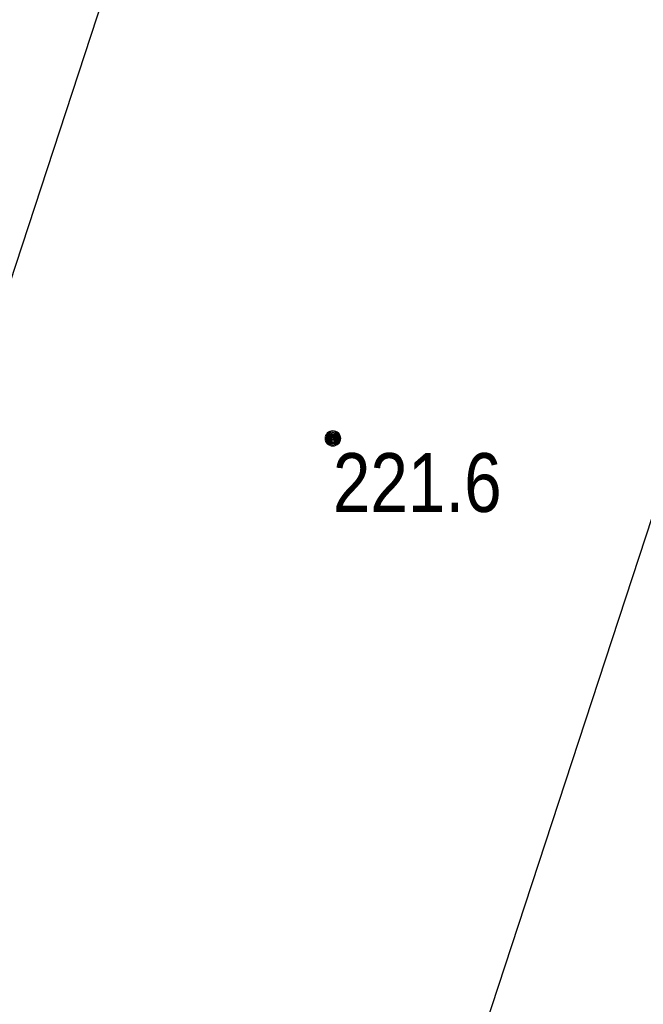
# Model space of a CAD drawing. Header units: metres. Extents: x 6599773 to 13199707, y 5688499 to 11377233.
# Tile 33 of 256: x 6599849 to 6599857, y 5688618 to 5688631. Entities that reach past the tile are written whole.
import ezdxf
from ezdxf.enums import TextEntityAlignment as Align

# ---------------------------------------------------------------- set-up
doc = ezdxf.new("R2010")
doc.units = ezdxf.units.M
doc.header["$MEASUREMENT"] = 0
doc.linetypes.add('1', pattern=[0])
doc.layers.get('0').update_dxf_attribs({"linetype": 'CONTINUOUS', "lineweight": 5})
for name, color, linetype, lineweight in [('_Dzialki', 140, '1', 30), ('_kolor chodnik', 50, '1', 0), ('_kolor zjazdy kostka', 7, '1', 0), ('_kolor ścieżka', 10, '1', 0), ('AS_protokoly_graniczne', 140, 'CONTINUOUS', 30), ('OTR_T_1', 7, 'CONTINUOUS', 5)]:
    doc.layers.add(name, color=color, linetype=linetype, lineweight=lineweight)
doc.layers.add('_kolor jezdnia', color=7, linetype='1', lineweight=0, true_color=0x00dbdb)
doc.styles.add('STYL_ARIAL', font='ARIALN.TTF', dxfattribs={"width": 0.75, "oblique": 0.1})
pattern_1 = [(45, (0, 0), (-0.1767766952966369, 0.1767766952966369), []), (135, (0, 0), (-0.1767766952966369, -0.1767766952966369), [])]

# ---------------------------------------------------------------- blocks, each defined once
blk = doc.blocks.new('801')
at = {"color": 0}
for radius in [0.1, 0.09, 0.08, 0.07, 0.06, 0.05, 0.04, 0.03, 0.02, 0.01]:
    blk.add_circle((0, 0), radius, dxfattribs=at)

msp = doc.modelspace()

# ---------------------------------------------------------------- hatches: boundary and pattern name
at = {"layer": '_kolor chodnik'}
h = msp.add_hatch(dxfattribs=at)
h.set_pattern_fill('ANSI37', color=256, scale=2)
h.set_pattern_definition(pattern_1)
h.paths.add_polyline_path([(6599849.938171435, 5688542.085872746), (6599852.232147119, 5688548.938742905), (6599853.573135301, 5688548.489851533), (6599853.827082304, 5688549.248475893), (6599851.793849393, 5688549.929093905), (6599849.895278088, 5688548.982823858), (6599847.823506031, 5688542.793750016)])
edge = h.paths.add_edge_path()
edge.add_line((6600018.106075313, 5689087.454911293), (6600022.42781917, 5689091.229234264))
edge.add_line((6600022.42781917, 5689091.229234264), (6600020.233254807, 5689093.742094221))
edge.add_line((6600020.233254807, 5689093.742094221), (6600017.159471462, 5689091.057656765))
edge.add_arc((6600023.275194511, 5689085.3851404), 8.341433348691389, 137.1531559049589, 148.8016577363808)
edge.add_line((6600016.140105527, 5689089.706021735), (6600018.106075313, 5689087.454911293))
h.paths.add_polyline_path([(6600038.501784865, 5689187.592294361), (6600037.906968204, 5689187.700586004), (6600037.63829624, 5689186.224843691), (6600038.240083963, 5689186.115282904)])
h.paths.add_polyline_path([(6600069.098302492, 5689360.276020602), (6600068.321239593, 5689360.413462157), (6600068.064048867, 5689358.936495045), (6600068.836639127, 5689358.799546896)])
h.paths.add_polyline_path([(6600082.393785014, 5689362.950258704), (6600082.941124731, 5689366.103121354), (6600081.481377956, 5689366.361351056), (6600080.923159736, 5689363.210828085)])
h.paths.add_polyline_path([(6600074.022236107, 5689388.065861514), (6600072.983907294, 5689388.249860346), (6600072.723374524, 5689386.77253894), (6600073.760538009, 5689386.588865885)])
h.paths.add_polyline_path([(6600105.613104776, 5689486.405659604), (6600106.749499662, 5689489.711933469), (6600105.298891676, 5689490.233346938), (6600104.143487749, 5689486.917306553)], flags=17)
h.paths.add_polyline_path([(6600132.519778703, 5689678.737346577), (6600131.761827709, 5689678.896110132), (6600131.444670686, 5689677.429261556), (6600132.212256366, 5689677.269208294)])
h.paths.add_polyline_path([(6600156.649397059, 5689798.7449027), (6600156.48800471, 5689797.958860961), (6600157.450195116, 5689797.757316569), (6600157.615023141, 5689798.542205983)])
h.paths.add_polyline_path([(6600189.055358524, 5689948.643107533), (6600187.902868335, 5689948.884512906), (6600187.600024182, 5689947.417400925), (6600188.748131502, 5689947.176379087)])
edge = h.paths.add_edge_path()
edge.add_line((6600204.459383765, 5690032.969035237), (6600204.153258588, 5690031.227801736))
edge.add_arc((6600202.328347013, 5690027.299936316), 4.331100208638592, 41.85300125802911, 65.08011549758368, ccw=False)
edge.add_arc((6600032.90393149, 5690051.979071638), 174.020003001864, 352.8070218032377, 353.495463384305)
edge.add_arc((6600202.372679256, 5690027.343587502), 5.999999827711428, 55.12102442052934, 69.64815978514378)
edge = h.paths.add_edge_path()
edge.add_line((6600205.046027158, 5690040.265402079), (6600204.972740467, 5690038.483452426))
edge.add_arc((6600203.986269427, 5690044.401803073), 5.999999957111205, 279.4630688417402, 294.9140560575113)
edge.add_line((6600206.513819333, 5690038.960158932), (6600206.607027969, 5690041.030672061))
edge.add_arc((6600203.986269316, 5690044.401803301), 4.270000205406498, 284.3702444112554, 307.86193139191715, ccw=False)
edge = h.paths.add_edge_path()
edge.add_arc((6600203.547470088, 5690044.558759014), 6.446878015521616, 324.4350091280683, 356.2013368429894, ccw=False)
edge.add_arc((6600203.986269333, 5690044.401803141), 6.00000007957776, 323.2169970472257, 357.4193489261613)
h.paths.add_polyline_path([(6600208.910055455, 5690121.713696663), (6600208.146285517, 5690121.748120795), (6600207.125602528, 5690121.794124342), (6600209.971605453, 5690121.665851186)])
edge = h.paths.add_edge_path()
edge.add_line((6600238.769818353, 5690481.648294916), (6600240.338176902, 5690490.873746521))
edge.add_line((6600240.338176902, 5690490.873746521), (6600241.251295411, 5690510.829461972))
edge.add_line((6600241.251295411, 5690510.829461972), (6600239.524022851, 5690510.928942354))
edge.add_line((6600239.524022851, 5690510.928942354), (6600238.633343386, 5690491.167757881))
edge.add_line((6600238.633343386, 5690491.167757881), (6600234.579716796, 5690467.661262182))
edge.add_line((6600234.579716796, 5690467.661262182), (6600234.449796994, 5690464.966873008))
edge.add_arc((6600242.443669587, 5690464.607462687), 8.00194818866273, 177.4256738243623, 268.2543056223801)
edge.add_line((6600242.199903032, 5690456.609228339), (6600242.216657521, 5690457.359274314))
edge.add_line((6600242.216657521, 5690457.359274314), (6600242.305257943, 5690458.836738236))
edge.add_arc((6600242.444504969, 5690464.607952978), 5.772894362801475, 177.0298084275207, 268.6178439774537, ccw=False)
edge.add_line((6600236.679365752, 5690464.907083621), (6600236.951876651, 5690470.95443634))
edge.add_line((6600236.951876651, 5690470.95443634), (6600238.150786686, 5690478.210832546))
edge.add_line((6600238.150786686, 5690478.210832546), (6600238.769818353, 5690481.648294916))
h.paths.add_polyline_path([(6600238.769818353, 5690481.648294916), (6600238.150786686, 5690478.210832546), (6600239.670056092, 5690477.930590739), (6600240.266710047, 5690481.376366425)], flags=17)
edge = h.paths.add_edge_path()
edge.add_line((6600223.366500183, 5690460.339976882), (6600223.276803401, 5690457.948865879))
edge.add_arc((6600221.105749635, 5690465.64864014), 7.999999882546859, 285.7465040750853, 299.8464885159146)
edge.add_line((6600225.08717264, 5690458.709744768), (6600225.240084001, 5690461.623695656))
edge.add_arc((6600221.105749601, 5690465.648640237), 5.769999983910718, 293.06724420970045, 315.7681070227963, ccw=False)
edge = h.paths.add_edge_path()
edge.add_arc((6600220.025145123, 5690444.676291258), 5.77000016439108, 37.996647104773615, 59.94382588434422, ccw=False)
edge.add_line((6600224.572175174, 5690448.22839199), (6600224.817793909, 5690451.081798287))
edge.add_arc((6600220.025145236, 5690444.676291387), 7.999999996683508, 53.19588653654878, 68.15166733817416)
edge.add_line((6600223.00235276, 5690452.101669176), (6600222.91504296, 5690449.670427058))
edge = h.paths.add_edge_path()
edge.add_arc((6600221.105749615, 5690465.648640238), 7.999999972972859, 328.0222308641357, 357.0132597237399)
edge.add_line((6600229.094882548, 5690465.23180147), (6600229.218816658, 5690467.593604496))
edge.add_line((6600229.218816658, 5690467.593604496), (6600228.218919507, 5690467.645774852))
edge.add_line((6600228.218919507, 5690467.645774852), (6600227.891778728, 5690461.411918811))
h.paths.add_polyline_path([(6600200.980142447, 5690012.236744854), (6600202.31727834, 5690011.956662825), (6600202.522293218, 5690012.935421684), (6600201.182321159, 5690013.216097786)])
h.paths.add_polyline_path([(6600196.457878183, 5689983.98337835), (6600195.202332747, 5689984.246370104), (6600194.899091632, 5689982.777335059), (6600196.150355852, 5689982.515240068)])
edge = h.paths.add_edge_path()
edge.add_line((6600112.305909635, 5689517.99101877), (6600112.691041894, 5689519.807934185))
edge.add_line((6600112.691041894, 5689519.807934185), (6600113.245521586, 5689522.423769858))
edge.add_line((6600113.245521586, 5689522.423769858), (6600111.553124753, 5689522.782507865))
edge.add_line((6600111.553124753, 5689522.782507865), (6600107.405864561, 5689503.217226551))
edge.add_line((6600107.405864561, 5689503.217226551), (6600099.494506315, 5689480.361667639))
edge.add_line((6600099.494506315, 5689480.361667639), (6600099.182814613, 5689478.891218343))
edge.add_arc((6600107.008997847, 5689477.232359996), 8.000059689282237, 168.0325629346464, 257.7529108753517)
edge.add_line((6600105.311960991, 5689469.414366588), (6600105.784990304, 5689471.593619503))
edge.add_arc((6600107.008927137, 5689477.232314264), 5.769999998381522, 168.0321375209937, 257.7533362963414, ccw=False)
edge.add_line((6600101.364343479, 5689478.42879883), (6600101.647245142, 5689479.76342708))
edge.add_line((6600101.647245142, 5689479.76342708), (6600104.143487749, 5689486.917306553))
edge.add_line((6600104.143487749, 5689486.917306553), (6600105.298891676, 5689490.233346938))
edge.add_line((6600105.298891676, 5689490.233346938), (6600108.240043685, 5689498.809726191))
edge.add_line((6600108.240043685, 5689498.809726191), (6600112.305909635, 5689517.99101877))
h.paths.add_polyline_path([(6600136.009573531, 5689645.499114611), (6600138.333647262, 5689645.012304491), (6600138.661671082, 5689646.578318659), (6600134.869459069, 5689647.372651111)])
at = {"layer": '_kolor jezdnia'}
h = msp.add_hatch(dxfattribs=at)
h.set_pattern_fill('ANSI37', color=256, scale=2.2)
h.set_pattern_definition([(311.9999999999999, (0, 0), (0.2043648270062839, 0.1840109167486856), []), (41.99999999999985, (0, 0), (-0.1840109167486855, 0.2043648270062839), [])])
edge = h.paths.add_edge_path()
edge.add_line((6599833.066047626, 5688539.933393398), (6599850.649511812, 5688527.983462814))
edge.add_arc((6599857.337592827, 5688536.653968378), 10.95025544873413, 169.5012687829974, 232.3548431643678, ccw=False)
edge.add_arc((6599858.085851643, 5688536.618142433), 11.69295282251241, 162.2507788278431, 169.9967502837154, ccw=False)
edge.add_line((6599846.949484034, 5688540.182754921), (6599847.823506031, 5688542.793750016))
edge.add_line((6599847.823506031, 5688542.793750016), (6599849.895278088, 5688548.982823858))
edge.add_line((6599849.895278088, 5688548.982823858), (6599852.434748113, 5688556.56906746))
edge.add_line((6599852.434748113, 5688556.56906746), (6599928.48625871, 5688783.760284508))
edge.add_line((6599928.48625871, 5688783.760284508), (6599931.025728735, 5688791.34652811))
edge.add_line((6599931.025728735, 5688791.34652811), (6599996.657773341, 5688987.411326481))
edge.add_line((6599996.657773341, 5688987.411326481), (6599999.197243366, 5688994.997570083))
edge.add_line((6599999.197243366, 5688994.997570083), (6600021.930100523, 5689062.908193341))
edge.add_line((6600021.930100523, 5689062.908193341), (6600017.620224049, 5689067.371531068))
edge.add_line((6600017.620224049, 5689067.371531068), (6600016.714558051, 5689064.654078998))
edge.add_line((6600016.714558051, 5689064.654078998), (6600012.423620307, 5689051.835617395))
edge.add_line((6600012.423620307, 5689051.835617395), (6600009.884150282, 5689044.249373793))
edge.add_line((6600009.884150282, 5689044.249373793), (6599977.53516164, 5688947.612159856))
edge.add_line((6599977.53516164, 5688947.612159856), (6599974.995691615, 5688940.025916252))
edge.add_line((6599974.995691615, 5688940.025916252), (6599942.096912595, 5688841.746295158))
edge.add_line((6599942.096912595, 5688841.746295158), (6599939.557442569, 5688834.160051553))
edge.add_line((6599939.557442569, 5688834.160051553), (6599882.679288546, 5688664.246042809))
edge.add_line((6599882.679288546, 5688664.246042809), (6599880.139818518, 5688656.659799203))
edge.add_line((6599880.139818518, 5688656.659799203), (6599852.464543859, 5688573.984527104))
edge.add_line((6599852.464543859, 5688573.984527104), (6599842.470137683, 5688544.127903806))
edge.add_arc((6599835.706422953, 5688546.652910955), 7.219660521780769, 248.54809133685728, 339.52856074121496, ccw=False)
h.paths.add_polyline_path([(6600044.653202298, 5689172.271628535), (6600046.276244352, 5689181.431901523), (6600047.759199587, 5689189.801539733), (6600051.0603021, 5689208.432603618), (6600052.368792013, 5689215.817578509), (6600054.808584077, 5689229.587499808), (6600056.11707399, 5689236.972474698), (6600057.346666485, 5689243.912161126), (6600058.655146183, 5689251.297078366), (6600058.831439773, 5689252.292060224), (6600060.098987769, 5689259.445963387), (6600060.139929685, 5689259.677035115), (6600061.407468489, 5689266.830886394), (6600072.329030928, 5689328.470998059), (6600073.637511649, 5689335.855921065), (6600077.337304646, 5689356.73715072), (6600078.820259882, 5689365.106788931), (6600081.142794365, 5689378.214921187), (6600082.53851694, 5689386.092227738), (6600095.187867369, 5689457.483787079), (6600091.082877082, 5689465.8405575), (6600089.043088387, 5689454.328211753), (6600087.870641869, 5689447.711051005), (6600087.560133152, 5689445.958573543), (6600086.562151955, 5689440.326076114), (6600082.433200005, 5689417.022719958), (6600080.95024477, 5689408.65308175), (6600077.202698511, 5689387.502337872), (6600075.719743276, 5689379.132699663), (6600073.469199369, 5689366.430874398), (6600071.986244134, 5689358.061236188), (6600069.986864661, 5689346.776955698), (6600068.591142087, 5689338.899649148), (6600065.559290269, 5689321.78820693), (6600064.163567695, 5689313.91090038), (6600059.719426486, 5689288.828650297), (6600058.323703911, 5689280.951343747), (6600057.563846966, 5689276.662793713), (6600056.168124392, 5689268.785487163), (6600054.804920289, 5689261.091711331), (6600053.409197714, 5689253.214404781), (6600053.264817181, 5689252.399536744), (6600051.869094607, 5689244.522230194), (6600051.183555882, 5689240.653124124), (6600049.787833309, 5689232.775817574), (6600046.593849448, 5689214.749319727), (6600045.198126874, 5689206.872013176), (6600044.41754409, 5689202.466488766), (6600042.934588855, 5689194.096850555), (6600036.429952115, 5689157.38538759), (6600034.94699688, 5689149.01574938), (6600030.579776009, 5689124.367629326), (6600027.529365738, 5689107.151445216), (6600024.895072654, 5689094.014582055), (6600030.583685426, 5689094.264316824), (6600032.945013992, 5689106.191885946), (6600043.170247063, 5689163.901990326)])
edge = h.paths.add_edge_path()
edge.add_line((6600111.106812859, 5689535.144351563), (6600111.256844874, 5689535.85214863))
edge.add_line((6600111.256844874, 5689535.85214863), (6600112.915748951, 5689543.678261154))
edge.add_line((6600112.915748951, 5689543.678261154), (6600117.304772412, 5689564.384094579))
edge.add_line((6600117.304772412, 5689564.384094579), (6600119.067357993, 5689572.699339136))
edge.add_line((6600119.067357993, 5689572.699339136), (6600120.087667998, 5689577.512794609))
edge.add_line((6600120.087667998, 5689577.512794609), (6600121.64289057, 5689584.849775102))
edge.add_line((6600121.64289057, 5689584.849775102), (6600128.436769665, 5689616.900852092))
edge.add_line((6600128.436769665, 5689616.900852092), (6600129.991992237, 5689624.237832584))
edge.add_line((6600129.991992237, 5689624.237832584), (6600132.660554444, 5689636.827148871))
edge.add_line((6600132.660554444, 5689636.827148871), (6600133.208838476, 5689639.444704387))
edge.add_line((6600133.208838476, 5689639.444704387), (6600134.848957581, 5689647.274775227))
edge.add_line((6600134.848957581, 5689647.274775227), (6600138.97649476, 5689666.979995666))
edge.add_line((6600138.97649476, 5689666.979995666), (6600140.51410642, 5689674.320687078))
edge.add_line((6600140.51410642, 5689674.320687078), (6600145.209128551, 5689696.735129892))
edge.add_line((6600145.209128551, 5689696.735129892), (6600146.746740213, 5689704.075821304))
edge.add_line((6600146.746740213, 5689704.075821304), (6600151.462308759, 5689726.588354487))
edge.add_line((6600151.462308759, 5689726.588354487), (6600152.999920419, 5689733.929045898))
edge.add_line((6600152.999920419, 5689733.929045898), (6600155.244070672, 5689744.642813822))
edge.add_line((6600155.244070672, 5689744.642813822), (6600156.781682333, 5689751.983505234))
edge.add_line((6600156.781682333, 5689751.983505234), (6600161.635515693, 5689775.156126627))
edge.add_line((6600161.635515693, 5689775.156126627), (6600163.378142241, 5689783.475576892))
edge.add_line((6600163.378142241, 5689783.475576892), (6600163.850769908, 5689785.731942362))
edge.add_line((6600163.850769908, 5689785.731942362), (6600167.028500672, 5689800.90270461))
edge.add_line((6600167.028500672, 5689800.90270461), (6600179.490888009, 5689860.399222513))
edge.add_line((6600179.490888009, 5689860.399222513), (6600181.233514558, 5689868.718672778))
edge.add_line((6600181.233514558, 5689868.718672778), (6600181.84713393, 5689871.648144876))
edge.add_line((6600181.84713393, 5689871.648144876), (6600183.38474559, 5689878.988836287))
edge.add_line((6600183.38474559, 5689878.988836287), (6600184.935818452, 5689886.393792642))
edge.add_line((6600184.935818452, 5689886.393792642), (6600186.575937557, 5689894.223863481))
edge.add_line((6600186.575937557, 5689894.223863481), (6600194.051338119, 5689929.912074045))
edge.add_line((6600194.051338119, 5689929.912074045), (6600195.691457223, 5689937.742144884))
edge.add_line((6600195.691457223, 5689937.742144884), (6600202.915799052, 5689972.231779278))
edge.add_line((6600202.915799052, 5689972.231779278), (6600204.555918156, 5689980.061850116))
edge.add_line((6600204.555918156, 5689980.061850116), (6600206.062781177, 5689987.255744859))
edge.add_line((6600206.062781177, 5689987.255744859), (6600207.702900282, 5689995.085815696))
edge.add_line((6600207.702900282, 5689995.085815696), (6600210.232559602, 5690007.162628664))
edge.add_line((6600210.232559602, 5690007.162628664), (6600211.694938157, 5690014.144150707))
edge.add_arc((6600028.177652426, 5690052.584442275), 187.5000004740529, 348.1696294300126, 357.4195276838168)
edge.add_line((6600215.487522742, 5690044.142720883), (6600208.310270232, 5690026.480446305))
edge.add_arc((6600032.903933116, 5690051.97907145), 177.2500013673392, 348.1696294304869, 351.7289130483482, ccw=False)
edge.add_line((6600206.38894146, 5690015.640182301), (6600205.966941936, 5690013.625519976))
edge.add_line((6600205.966941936, 5690013.625519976), (6600204.326822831, 5690005.795449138))
edge.add_line((6600204.326822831, 5690005.795449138), (6600197.076961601, 5689971.183982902))
edge.add_line((6600197.076961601, 5689971.183982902), (6600195.334335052, 5689962.864532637))
edge.add_line((6600195.334335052, 5689962.864532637), (6600193.44722506, 5689953.855305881))
edge.add_line((6600193.44722506, 5689953.855305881), (6600191.909227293, 5689946.512771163))
edge.add_line((6600191.909227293, 5689946.512771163), (6600185.49684423, 5689915.899498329))
edge.add_line((6600185.49684423, 5689915.899498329), (6600183.856521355, 5689908.068454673))
edge.add_line((6600183.856521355, 5689908.068454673), (6600182.066605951, 5689899.523243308))
edge.add_line((6600182.066605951, 5689899.523243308), (6600180.32407057, 5689891.204228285))
edge.add_line((6600180.32407057, 5689891.204228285), (6600174.320344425, 5689862.541919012))
edge.add_line((6600174.320344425, 5689862.541919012), (6600172.577809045, 5689854.222903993))
edge.add_line((6600172.577809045, 5689854.222903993), (6600163.663810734, 5689811.666703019))
edge.add_line((6600163.663810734, 5689811.666703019), (6600162.023782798, 5689803.837067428))
edge.add_line((6600162.023782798, 5689803.837067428), (6600160.924220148, 5689798.587659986))
edge.add_line((6600160.924220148, 5689798.587659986), (6600159.279208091, 5689790.734229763))
edge.add_line((6600159.279208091, 5689790.734229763), (6600157.107250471, 5689780.365115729))
edge.add_line((6600157.107250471, 5689780.365115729), (6600155.462238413, 5689772.511685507))
edge.add_line((6600155.462238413, 5689772.511685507), (6600153.380318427, 5689762.572418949))
edge.add_line((6600153.380318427, 5689762.572418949), (6600151.735124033, 5689754.718118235))
edge.add_line((6600151.735124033, 5689754.718118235), (6600148.586504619, 5689739.686336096))
edge.add_line((6600148.586504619, 5689739.686336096), (6600146.885007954, 5689731.563243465))
edge.add_line((6600146.885007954, 5689731.563243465), (6600141.75088822, 5689707.052510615))
edge.add_line((6600141.75088822, 5689707.052510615), (6600140.110896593, 5689699.223048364))
edge.add_line((6600140.110896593, 5689699.223048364), (6600133.483561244, 5689667.583574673))
edge.add_line((6600133.483561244, 5689667.583574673), (6600131.860394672, 5689659.834436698))
edge.add_line((6600131.860394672, 5689659.834436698), (6600131.740984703, 5689659.26436315))
edge.add_line((6600131.740984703, 5689659.26436315), (6600130.117814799, 5689651.515209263))
edge.add_line((6600130.117814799, 5689651.515209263), (6600127.278733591, 5689637.961189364))
edge.add_line((6600127.278733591, 5689637.961189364), (6600126.924568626, 5689636.290366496))
edge.add_line((6600126.924568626, 5689636.290366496), (6600125.166244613, 5689627.995226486))
edge.add_line((6600125.166244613, 5689627.995226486), (6600118.009503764, 5689594.232298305))
edge.add_line((6600118.009503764, 5689594.232298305), (6600116.251179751, 5689585.937158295))
edge.add_line((6600116.251179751, 5689585.937158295), (6600113.665314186, 5689573.737975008))
edge.add_line((6600113.665314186, 5689573.737975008), (6600111.898534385, 5689565.402943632))
edge.add_line((6600111.898534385, 5689565.402943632), (6600104.889982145, 5689532.33911599))
edge.add_line((6600104.889982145, 5689532.33911599), (6600103.226635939, 5689524.492047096))
edge.add_line((6600103.226635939, 5689524.492047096), (6600096.623876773, 5689493.342605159))
edge.add_line((6600096.623876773, 5689493.342605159), (6600094.968986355, 5689485.53542763))
edge.add_line((6600094.968986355, 5689485.53542763), (6600094.300101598, 5689482.379870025))
edge.add_line((6600094.300101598, 5689482.379870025), (6600099.182814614, 5689478.891218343))
edge.add_line((6600099.182814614, 5689478.891218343), (6600099.494506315, 5689480.361667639))
edge.add_line((6600099.494506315, 5689480.361667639), (6600111.106812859, 5689535.144351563))
edge = h.paths.add_edge_path()
edge.add_arc((6600239.213891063, 5690851.4003676), 10.0000000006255, -2.8342403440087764, 76.13703556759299, ccw=False)
edge.add_line((6600249.201658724, 5690850.905901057), (6600249.082723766, 5690848.503524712))
edge.add_line((6600249.082723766, 5690848.503524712), (6600247.016487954, 5690806.767468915))
edge.add_line((6600247.016487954, 5690806.767468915), (6600246.092398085, 5690789.152178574))
edge.add_line((6600246.092398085, 5690789.152178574), (6600233.768116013, 5690572.015170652))
edge.add_line((6600233.768116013, 5690572.015170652), (6600228.959056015, 5690465.29620206))
edge.add_line((6600228.959056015, 5690465.29620206), (6600234.588724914, 5690465.017134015))
edge.add_line((6600234.588724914, 5690465.017134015), (6600239.26254019, 5690571.767576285))
edge.add_line((6600239.26254019, 5690571.767576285), (6600252.505038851, 5690806.400146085))
edge.add_line((6600252.505038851, 5690806.400146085), (6600254.569211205, 5690848.094521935))
edge.add_arc((6600262.559425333, 5690847.6989487), 7.999999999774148, 76.13703557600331, 177.1657596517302, ccw=False)
edge.add_line((6600264.476229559, 5690855.465921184), (6600241.609896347, 5690861.109083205))
edge = h.paths.add_edge_path()
edge.add_line((6600250.031475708, 5690451.625307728), (6600250.231741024, 5690455.772579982))
edge.add_line((6600250.231741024, 5690455.772579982), (6600246.257763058, 5690456.417303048))
edge.add_line((6600246.257763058, 5690456.417303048), (6600242.171761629, 5690456.61060902))
edge.add_arc((6600242.563100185, 5690464.586983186), 7.985968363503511, 176.9123644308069, 267.1911945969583, ccw=False)
edge.add_line((6600234.588724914, 5690465.017134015), (6600228.959056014, 5690465.29620206))
edge.add_arc((6600220.965133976, 5690465.657286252), 8.002072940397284, 267.8289300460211, 357.413716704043, ccw=False)
edge.add_line((6600220.661989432, 5690457.660957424), (6600212.406915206, 5690458.119572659))
edge.add_line((6600212.406915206, 5690458.119572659), (6600208.431872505, 5690457.817501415))
edge.add_line((6600208.431872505, 5690457.817501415), (6600208.233912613, 5690454.548331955))
edge.add_line((6600208.233912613, 5690454.548331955), (6600212.129565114, 5690453.127270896))
edge.add_line((6600212.129565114, 5690453.127270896), (6600218.640548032, 5690452.76554962))
edge.add_line((6600218.640548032, 5690452.76554962), (6600216.486747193, 5690452.885205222))
edge.add_line((6600216.486747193, 5690452.885205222), (6600220.46890539, 5690452.663974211))
edge.add_arc((6600220.025145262, 5690444.676291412), 7.999999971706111, -0.3386579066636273, 86.8201700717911, ccw=False)
edge.add_line((6600228.025005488, 5690444.629006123), (6600227.803602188, 5690439.649256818))
edge.add_line((6600227.803602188, 5690439.649256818), (6600226.885525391, 5690435.936828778))
edge.add_line((6600226.885525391, 5690435.936828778), (6600225.534849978, 5690405.967249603))
edge.add_line((6600225.534849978, 5690405.967249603), (6600226.115199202, 5690402.187514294))
edge.add_line((6600226.115199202, 5690402.187514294), (6600213.445139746, 5690121.008786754))
edge.add_line((6600213.445139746, 5690121.008786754), (6600213.352800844, 5690118.960058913))
edge.add_line((6600213.352800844, 5690118.960058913), (6600209.980184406, 5690044.131649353))
edge.add_arc((6600203.986269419, 5690044.401803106), 5.999999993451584, 257.4162346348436, 357.41934921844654, ccw=False)
edge.add_line((6600202.679069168, 5690038.545931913), (6600201.589735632, 5690033.666039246))
edge.add_line((6600201.589735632, 5690033.666039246), (6600203.67987942, 5690033.199458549))
edge.add_arc((6600202.372679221, 5690027.343587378), 5.999999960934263, -8.27108729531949, 77.41623506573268, ccw=False)
edge.add_line((6600208.310270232, 5690026.480446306), (6600215.487522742, 5690044.142720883))
edge.add_line((6600215.487522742, 5690044.142720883), (6600216.199687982, 5690059.944661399))
edge.add_line((6600216.199687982, 5690059.944661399), (6600216.537356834, 5690067.437056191))
edge.add_line((6600216.537356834, 5690067.437056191), (6600223.893528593, 5690230.66011469))
edge.add_line((6600223.893528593, 5690230.66011469), (6600224.231197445, 5690238.152509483))
edge.add_line((6600224.231197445, 5690238.152509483), (6600233.507835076, 5690443.987992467))
edge.add_arc((6600241.499722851, 5690443.627812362), 7.999999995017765, 87.29208981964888, 177.4195277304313, ccw=False)
edge.add_line((6600241.877677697, 5690451.618879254), (6600246.021541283, 5690451.422886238))
edge.add_line((6600246.021541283, 5690451.422886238), (6600246.427694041, 5690451.443388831))
edge.add_line((6600246.427694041, 5690451.443388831), (6600246.793970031, 5690451.461878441))
edge.add_line((6600246.793970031, 5690451.461878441), (6600250.031475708, 5690451.625307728))
edge = h.paths.add_edge_path()
edge.add_line((6600007.33756506, 5689086.20374581), (6600006.980466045, 5689080.740822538))
edge.add_line((6600006.980466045, 5689080.740822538), (6600007.229745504, 5689080.720859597))
edge.add_line((6600007.229745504, 5689080.720859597), (6600008.093335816, 5689080.601653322))
edge.add_line((6600008.093335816, 5689080.601653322), (6600008.702681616, 5689080.53831051))
edge.add_arc((6600008.140193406, 5689070.554142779), 9.999999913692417, -18.557800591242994, 86.77547804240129, ccw=False)
edge.add_line((6600017.620224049, 5689067.371531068), (6600021.930100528, 5689062.908193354))
edge.add_arc((6599734.83819726, 5689159.011261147), 302.7499967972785, 341.4922000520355, 343.8640860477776)
edge.add_arc((6600034.895369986, 5689072.315877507), 9.581213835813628, 98.63328270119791, 164.5273290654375, ccw=False)
edge.add_line((6600033.457137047, 5689081.788529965), (6600033.832640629, 5689081.798737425))
edge.add_line((6600033.832640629, 5689081.798737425), (6600034.422462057, 5689082.05700874))
edge.add_line((6600034.422462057, 5689082.05700874), (6600036.833623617, 5689082.139040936))
edge.add_line((6600036.833623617, 5689082.139040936), (6600036.730225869, 5689087.148851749))
edge.add_line((6600036.730225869, 5689087.148851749), (6600036.579860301, 5689087.134303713))
edge.add_arc((6600036.479565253, 5689093.136286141), 6.002820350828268, 169.1687651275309, 270.9573417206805, ccw=False)
edge.add_line((6600030.583685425, 5689094.264316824), (6600024.895072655, 5689094.014582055))
edge.add_arc((6600015.200558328, 5689096.162123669), 9.929528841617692, 271.0943432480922, 347.5094668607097, ccw=False)
edge.add_arc((6600014.909438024, 5689089.646776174), 3.446070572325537, 264.4236009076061, 278.0194998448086, ccw=False)
edge.add_line((6600014.574573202, 5689086.217014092), (6600014.299554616, 5689086.232508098))
edge.add_line((6600014.299554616, 5689086.232508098), (6600010.474232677, 5689086.448019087))
edge.add_line((6600010.474232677, 5689086.448019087), (6600007.33756506, 5689086.20374581))
edge = h.paths.add_edge_path()
edge.add_line((6600105.490725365, 5689463.953528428), (6600106.927559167, 5689464.047234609))
edge.add_line((6600106.927559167, 5689464.047234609), (6600107.835, 5689468.66))
edge.add_line((6600107.835, 5689468.66), (6600105.311960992, 5689469.414366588))
edge.add_arc((6600107.008997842, 5689477.232359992), 8.000059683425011, 168.0325628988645, 257.7529109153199, ccw=False)
edge.add_line((6600099.182814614, 5689478.891218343), (6600094.300101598, 5689482.379870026))
edge.add_arc((6600586.245114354, 5689378.10423892), 502.8750369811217, 168.032376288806, 169.9522165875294)
edge.add_line((6600091.082877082, 5689465.8405575), (6600095.187867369, 5689457.483787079))
edge.add_arc((6600103.06517392, 5689456.088064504), 8.000000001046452, 77.7533362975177, 169.9524553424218, ccw=False)
edge.add_line((6600104.762140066, 5689463.906012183), (6600105.490725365, 5689463.953528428))
at = {"layer": '_kolor zjazdy kostka'}
h = msp.add_hatch(dxfattribs=at)
h.set_pattern_fill('ANSI37', color=256, scale=2)
h.set_pattern_definition(pattern_1)
h.paths.add_polyline_path([(6600244.137440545, 5690813.934732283), (6600242.369522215, 5690814.022127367), (6600242.097568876, 5690808.528921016), (6600243.865482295, 5690808.44142671)])
h.paths.add_polyline_path([(6600247.012128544, 5690806.679412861), (6600247.44273645, 5690815.377295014), (6600247.393289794, 5690814.378518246), (6600247.113277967, 5690808.722537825)])
h.paths.add_polyline_path([(6600242.297085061, 5690788.088808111), (6600240.958726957, 5690788.155683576), (6600240.648818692, 5690782.664569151), (6600241.987258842, 5690782.599147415)])
h.paths.add_polyline_path([(6600245.558275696, 5690780.919298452), (6600246.037231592, 5690789.405686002), (6600244.985820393, 5690788.453468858), (6600244.612601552, 5690781.981345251)])
h.paths.add_polyline_path([(6600241.348405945, 5690723.711515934), (6600242.272017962, 5690722.691689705), (6600242.749709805, 5690731.155680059), (6600241.698138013, 5690730.203317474), (6600241.472690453, 5690726.27550499)])
h.paths.add_polyline_path([(6600225.772794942, 5690394.589141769), (6600224.731429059, 5690393.637598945), (6600224.461246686, 5690387.644646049), (6600225.412923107, 5690386.603142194)])
h.paths.add_polyline_path([(6600223.012390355, 5690333.280720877), (6600223.372595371, 5690341.272607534), (6600222.32835346, 5690340.318436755), (6600222.058239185, 5690334.324941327)])
h.paths.add_polyline_path([(6600215.496388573, 5690166.390602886), (6600215.856593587, 5690174.382489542), (6600214.812834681, 5690173.428760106), (6600214.542018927, 5690167.435062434)])
h.paths.add_polyline_path([(6600212.446537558, 5690121.053392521), (6600213.399499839, 5690120.010473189), (6600213.788744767, 5690128.503024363), (6600212.745135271, 5690127.54943145)])
h.paths.add_polyline_path([(6600209.977420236, 5690121.665589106), (6600210.225142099, 5690127.162117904), (6600207.346107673, 5690127.291879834), (6600207.119593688, 5690121.794395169)])
h.paths.add_polyline_path([(6600207.950178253, 5690070.725854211), (6600204.880846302, 5690070.828947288), (6600204.643784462, 5690065.333808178), (6600207.702521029, 5690065.204598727)])
h.paths.add_polyline_path([(6600200.981479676, 5690012.236464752), (6600199.969248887, 5690007.339980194), (6600201.282587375, 5690007.064882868), (6600202.31726072, 5690011.956666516)])
h.paths.add_polyline_path([(6600193.613960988, 5689970.406358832), (6600192.398010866, 5689970.660657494), (6600191.286205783, 5689965.274578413), (6600192.486379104, 5689965.023185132)])
h.paths.add_polyline_path([(6600189.061271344, 5689948.671423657), (6600189.984133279, 5689953.050774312), (6600188.818902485, 5689953.32186217), (6600187.908781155, 5689948.91282903)])
h.paths.add_polyline_path([(6600180.976201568, 5689915.317449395), (6600179.952861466, 5689910.421322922), (6600181.008474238, 5689910.200199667), (6600182.033843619, 5689915.09540201)])
h.paths.add_polyline_path([(6600176.508279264, 5689893.538690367), (6600177.476023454, 5689893.335973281), (6600178.603605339, 5689898.719146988), (6600177.636002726, 5689898.922290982)])
h.paths.add_polyline_path([(6600179.28182965, 5689859.401159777), (6600180.522246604, 5689860.211927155), (6600181.057490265, 5689860.561775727), (6600183.598022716, 5689860.029600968), (6600184.726606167, 5689865.412570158), (6600182.186324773, 5689865.943033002), (6600181.604764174, 5689866.832779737), (6600181.024456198, 5689867.720610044)])
h.paths.add_polyline_path([(6600160.20081012, 5689810.862606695), (6600159.232772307, 5689811.065842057), (6600158.207991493, 5689806.171529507), (6600159.17573568, 5689805.968812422)])
h.paths.add_polyline_path([(6600156.493917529, 5689797.987177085), (6600155.463416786, 5689793.068691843), (6600156.431160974, 5689792.865974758), (6600157.461419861, 5689797.784520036)])
edge = h.paths.add_edge_path()
edge.add_arc((6600173.111981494, 5689800.679690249), 5.999999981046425, 204.6731153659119, 239.5411154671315, ccw=False)
edge.add_arc((6600173.162096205, 5689800.685330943), 6.047914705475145, 168.3203586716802, 204.5234866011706, ccw=False)
edge.add_line((6600167.239404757, 5689801.909666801), (6600163.65166784, 5689784.781499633))
edge.add_arc((6600169.524220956, 5689783.551410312), 5.999999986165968, 139.2146049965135, 168.1696294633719, ccw=False)
edge.add_arc((6600169.524220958, 5689783.551410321), 5.999999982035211, 96.80962310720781, 139.2146050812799, ccw=False)
edge.add_line((6600168.81279652, 5689789.509083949), (6600170.070461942, 5689795.507731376))
h.paths.add_polyline_path([(6600163.526364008, 5689776.866746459), (6600166.051243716, 5689776.337874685), (6600167.179826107, 5689781.720838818), (6600164.653945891, 5689782.24992016), (6600163.941148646, 5689783.340449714), (6600163.493329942, 5689784.025580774), (6600161.750703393, 5689775.706130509), (6600162.438017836, 5689776.155376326)])
h.paths.add_polyline_path([(6600152.614191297, 5689774.643430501), (6600153.639138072, 5689779.536616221), (6600152.646757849, 5689779.74492896), (6600151.646447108, 5689774.846147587)])
h.paths.add_polyline_path([(6600150.121074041, 5689767.466820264), (6600148.177624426, 5689758.167954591), (6600149.115997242, 5689757.971390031), (6600151.066362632, 5689767.268392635)])
h.paths.add_polyline_path([(6600142.970741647, 5689739.332500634), (6600141.888449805, 5689734.142420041), (6600144.036614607, 5689733.695518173), (6600145.123068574, 5689738.882330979)])
h.paths.add_polyline_path([(6600136.256357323, 5689701.052153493), (6600137.154085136, 5689700.864096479), (6600138.287960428, 5689706.274871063), (6600137.38649247, 5689706.464182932)])
h.paths.add_polyline_path([(6600130.081494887, 5689667.099389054), (6600129.212847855, 5689667.281639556), (6600128.083282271, 5689661.898895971), (6600128.953953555, 5689661.716447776)])
h.paths.add_polyline_path([(6600128.397394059, 5689659.030340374), (6600127.554144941, 5689659.207226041), (6600126.493408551, 5689653.810049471), (6600127.269860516, 5689653.647397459)])
h.paths.add_polyline_path([(6600134.990411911, 5689640.633636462), (6600137.30714639, 5689640.148363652), (6600138.339560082, 5689645.040620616), (6600136.015486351, 5689645.500958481), (6600135.435178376, 5689646.388788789), (6600134.8548704, 5689647.276619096), (6600133.214751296, 5689639.446548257), (6600134.102581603, 5689640.026856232)])
h.paths.add_polyline_path([(6600122.164164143, 5689634.294831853), (6600121.024067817, 5689628.914244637), (6600122.015114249, 5689628.705875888), (6600123.155614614, 5689634.086346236)])
h.paths.add_polyline_path([(6600114.542075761, 5689593.450769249), (6600113.493359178, 5689593.398339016), (6600112.364315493, 5689588.045694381), (6600113.29076438, 5689587.547532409)])
h.paths.add_polyline_path([(6600110.194543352, 5689572.941097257), (6600109.207819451, 5689573.148880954), (6600108.06771793, 5689567.768269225), (6600109.050143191, 5689567.53521504)])
h.paths.add_polyline_path([(6600119.083213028, 5689565.540446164), (6600119.089125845, 5689565.542290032), (6600121.462438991, 5689565.065690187), (6600122.598093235, 5689570.447168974), (6600120.229622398, 5689570.949214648), (6600119.651446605, 5689571.8119627), (6600119.073270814, 5689572.72765526), (6600117.310757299, 5689564.412754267)])
h.paths.add_polyline_path([(6600101.698666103, 5689532.937884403), (6600100.730666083, 5689533.141679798), (6600099.694214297, 5689528.250234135), (6600100.669121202, 5689528.045267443)])
h.paths.add_polyline_path([(6600094.06402112, 5689496.827028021), (6600093.080194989, 5689497.033910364), (6600092.036590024, 5689492.143967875), (6600093.038865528, 5689491.933250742)])
h.paths.add_polyline_path([(6600083.709836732, 5689453.749808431), (6600082.738586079, 5689448.336231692), (6600084.647281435, 5689448.027407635), (6600085.606840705, 5689453.416583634)])
h.paths.add_polyline_path([(6600084.434394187, 5689446.825895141), (6600083.731191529, 5689446.921126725), (6600082.928047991, 5689442.491821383), (6600083.649300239, 5689442.394910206)])
h.paths.add_polyline_path([(6600078.04194071, 5689410.721110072), (6600078.996952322, 5689416.137564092), (6600078.0548333, 5689416.304853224), (6600077.111232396, 5689410.886043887)])
h.paths.add_polyline_path([(6600072.911565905, 5689386.768652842), (6600071.96046622, 5689381.312635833), (6600072.800073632, 5689381.163221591), (6600073.76645083, 5689386.590709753)])
h.paths.add_polyline_path([(6600082.887400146, 5689379.432062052), (6600085.278102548, 5689379.034943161), (6600086.160383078, 5689383.956496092), (6600083.759726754, 5689384.355378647), (6600083.152078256, 5689385.224725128), (6600082.544429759, 5689386.094071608), (6600081.148707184, 5689378.216765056), (6600082.018053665, 5689378.824413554)])
h.paths.add_polyline_path([(6600080.731401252, 5689363.247695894), (6600080.041469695, 5689363.369939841), (6600079.433821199, 5689364.239286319), (6600078.8261727, 5689365.108632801), (6600077.343217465, 5689356.73899459), (6600078.212563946, 5689357.346643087), (6600079.081910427, 5689357.954291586), (6600081.429189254, 5689357.564866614), (6600082.388748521, 5689362.980514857)])
h.paths.add_polyline_path([(6600069.104215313, 5689360.304336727), (6600070.063917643, 5689365.720487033), (6600069.2708267, 5689365.861009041), (6600068.327152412, 5689360.441778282)])
h.paths.add_polyline_path([(6600066.55061698, 5689345.891799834), (6600065.546169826, 5689346.069805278), (6600064.677796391, 5689341.145792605), (6600065.678290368, 5689340.968483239)])
h.paths.add_polyline_path([(6600061.138656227, 5689321.077501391), (6600060.270282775, 5689316.15348863), (6600061.250715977, 5689315.979734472), (6600062.127590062, 5689320.902245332)])
h.paths.add_polyline_path([(6600055.325252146, 5689288.11325564), (6600054.456878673, 5689283.189242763), (6600055.410852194, 5689283.020177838), (6600056.28317863, 5689287.917022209)])
h.paths.add_polyline_path([(6600048.045675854, 5689182.819289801), (6600050.371939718, 5689182.407116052), (6600051.314445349, 5689187.67761207), (6600048.980409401, 5689188.064690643), (6600048.372760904, 5689188.934037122), (6600047.765112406, 5689189.803383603), (6600046.306982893, 5689181.603992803), (6600046.972918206, 5689182.069462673)])
h.paths.add_polyline_path([(6600040.943690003, 5689201.374141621), (6600039.339175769, 5689201.66987967), (6600038.429882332, 5689196.244216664), (6600039.984130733, 5689195.958493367)])
h.paths.add_polyline_path([(6600032.993704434, 5689156.473759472), (6600032.278185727, 5689156.600537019), (6600031.299242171, 5689151.188930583), (6600032.034145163, 5689151.058111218)])
h.paths.add_polyline_path([(6600026.309179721, 5689123.603833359), (6600025.417362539, 5689118.683970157), (6600026.271201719, 5689118.532684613), (6600027.143528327, 5689123.456001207)])
h.paths.add_polyline_path([(6600013.302986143, 5689054.462576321), (6600015.84245617, 5689062.048819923), (6600014.576741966, 5689061.417973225), (6600012.672139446, 5689055.728290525)])
h.paths.add_polyline_path([(6599974.547216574, 5688938.686171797), (6599977.086686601, 5688946.272415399), (6599975.820972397, 5688945.641568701), (6599973.916369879, 5688939.951886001)])
h.paths.add_polyline_path([(6599942.102825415, 5688841.748139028), (6599940.837111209, 5688841.117292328), (6599938.932508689, 5688835.427609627), (6599939.563355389, 5688834.161895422)])
h.paths.add_polyline_path([(6599882.685201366, 5688664.247886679), (6599881.419487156, 5688663.617039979), (6599879.514884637, 5688657.927357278), (6599880.145731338, 5688656.661643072)])
h.paths.add_polyline_path([(6599851.799762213, 5688549.930937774), (6599853.832995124, 5688549.250319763), (6599855.420163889, 5688553.991722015), (6599853.386930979, 5688554.672340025), (6599852.913795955, 5688555.621625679), (6599852.440660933, 5688556.570911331), (6599849.901190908, 5688548.984667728)])
h.paths.add_polyline_path([(6600233.581687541, 5690586.458647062), (6600234.520016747, 5690585.337735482), (6600234.976631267, 5690593.42826699), (6600233.922640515, 5690592.499827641)])
h.paths.add_polyline_path([(6600231.728371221, 5690526.750719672), (6600230.676277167, 5690525.793817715), (6600230.420013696, 5690519.782861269), (6600231.363586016, 5690518.655686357)])
h.paths.add_polyline_path([(6600237.577122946, 5690639.505119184), (6600236.516490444, 5690638.540451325), (6600236.176926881, 5690632.541599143), (6600237.1204992, 5690631.41442423)])
h.paths.add_polyline_path([(6600238.927801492, 5690681.139540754), (6600239.8637879, 5690680.021427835), (6600240.320411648, 5690688.112122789), (6600239.268317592, 5690687.155220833)])
h.paths.add_polyline_path([(6600218.122284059, 5690224.814875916), (6600217.079933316, 5690223.862433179), (6600216.809648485, 5690217.865326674), (6600217.762143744, 5690216.822918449)])
h.paths.add_polyline_path([(6600219.363739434, 5690274.535639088), (6600220.315886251, 5690273.493612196), (6600220.675810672, 5690281.480778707), (6600219.633750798, 5690280.528598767)])
h.paths.add_polyline_path([(6600168.75986753, 5689856.554734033), (6600169.729143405, 5689856.351696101), (6600170.857343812, 5689861.737822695), (6600169.889741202, 5689861.940966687)])
h.paths.add_polyline_path([(6600168.841833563, 5689852.115601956), (6600167.871405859, 5689852.319339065), (6600166.844894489, 5689847.425845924), (6600167.816759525, 5689847.221809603)])
at = {"layer": '_kolor ścieżka'}
h = msp.add_hatch(dxfattribs=at)
h.set_pattern_fill('ANSI37', color=10, scale=2)
h.set_pattern_definition(pattern_1)
edge = h.paths.add_edge_path()
edge.add_line((6599877.145262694, 5688659.244027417), (6599854.614951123, 5688591.938475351))
edge.add_line((6599854.614951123, 5688591.938475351), (6599854.214414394, 5688589.387325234))
edge.add_line((6599854.214414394, 5688589.387325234), (6599839.435327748, 5688545.233719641))
edge.add_arc((6599834.52303551, 5688547.748213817), 5.518450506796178, 246.5150871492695, 332.8930934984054, ccw=False)
edge.add_line((6599832.323891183, 5688542.68688393), (6599836.925902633, 5688539.594394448))
edge.add_arc((6599835.881373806, 5688546.528699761), 7.012533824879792, 278.5661808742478, 339.9794081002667)
edge.add_line((6599842.470137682, 5688544.127903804), (6599857.359687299, 5688588.607952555))
edge.add_line((6599857.359687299, 5688588.607952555), (6599857.303782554, 5688591.591210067))
edge.add_line((6599857.303782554, 5688591.591210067), (6599879.508971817, 5688657.925513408))
edge.add_line((6599879.508971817, 5688657.925513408), (6599879.193548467, 5688658.558370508))
edge.add_line((6599879.193548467, 5688658.558370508), (6599877.145262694, 5688659.244027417))
h.paths.add_polyline_path([(6599879.193548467, 5688658.558370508), (6599879.508971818, 5688657.925513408), (6599881.413574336, 5688663.615196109), (6599880.780717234, 5688663.299772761), (6599878.732431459, 5688663.985429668), (6599877.145262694, 5688659.244027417)])
h.paths.add_polyline_path([(6599938.926595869, 5688835.425765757), (6599938.61117252, 5688836.058622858), (6599936.562886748, 5688836.744279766), (6599878.732431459, 5688663.985429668), (6599880.780717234, 5688663.299772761), (6599881.413574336, 5688663.615196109)])
h.paths.add_polyline_path([(6599974.364844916, 5688941.291630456), (6599974.049421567, 5688941.924487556), (6599972.001135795, 5688942.610144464), (6599936.562886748, 5688836.744279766), (6599938.61117252, 5688836.058622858), (6599938.926595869, 5688835.425765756)])
h.paths.add_polyline_path([(6599974.049421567, 5688941.924487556), (6599974.364844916, 5688941.291630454), (6600009.253303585, 5689045.515087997), (6600008.937880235, 5689046.147945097), (6600006.889594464, 5689046.833602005), (6599972.001135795, 5688942.610144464)])
h.paths.add_polyline_path([(6600008.937880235, 5689046.147945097), (6600009.253303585, 5689045.515087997), (6600011.157906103, 5689051.204770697), (6600010.525049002, 5689050.889347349), (6600008.476763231, 5689051.575004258), (6600006.889594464, 5689046.833602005)])
edge = h.paths.add_edge_path()
edge.add_arc((6599858.085851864, 5688536.618142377), 11.69295304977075, 162.2507788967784, 169.9967501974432)
edge.add_line((6599846.570656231, 5688538.649255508), (6599849.824991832, 5688528.706403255))
edge.add_line((6599849.824991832, 5688528.706403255), (6599853.135519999, 5688528.731057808))
edge.add_line((6599853.135519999, 5688528.731057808), (6599849.868997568, 5688538.728963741))
edge.add_line((6599849.868997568, 5688538.728963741), (6599850.886451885, 5688541.768438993))
edge.add_line((6599850.886451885, 5688541.768438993), (6599849.938171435, 5688542.085872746))
edge.add_line((6599849.938171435, 5688542.085872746), (6599847.823506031, 5688542.793750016))
edge.add_line((6599847.823506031, 5688542.793750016), (6599846.949484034, 5688540.182754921))
edge = h.paths.add_edge_path()
edge.add_arc((6600008.743460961, 5689068.123037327), 7.659999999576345, 341.4922000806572, 372.1491631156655)
edge.add_line((6600016.231900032, 5689069.735141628), (6600014.371922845, 5689078.374983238))
edge.add_arc((6600008.140193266, 5689070.554142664), 10.00000004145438, 51.45178747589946, 78.26461791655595)
edge.add_line((6600010.174112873, 5689080.345116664), (6600010.018184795, 5689077.577393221))
edge.add_arc((6600009.814745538, 5689075.098871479), 2.486856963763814, 14.594442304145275, 85.30763078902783, ccw=False)
edge.add_line((6600012.221360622, 5689075.725498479), (6600013.747330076, 5689068.637167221))
edge.add_line((6600013.747330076, 5689068.637167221), (6600013.596857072, 5689066.921144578))
edge.add_line((6600013.596857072, 5689066.921144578), (6600008.476763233, 5689051.575004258))
edge.add_line((6600008.476763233, 5689051.575004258), (6600010.525049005, 5689050.88934735))
edge.add_line((6600010.525049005, 5689050.88934735), (6600011.157906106, 5689051.204770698))
edge.add_line((6600011.157906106, 5689051.204770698), (6600016.00728921, 5689065.691494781))

# ---------------------------------------------------------------- linework, layer by layer
at = {"layer": '_Dzialki'}
msp.add_lwpolyline([(6599823.48, 5688549.57), (6599997.93, 5689081.83)], dxfattribs=at)
at = {"layer": 'AS_protokoly_graniczne'}
msp.add_lwpolyline([(6599831.01, 5688544.56), (6600007.05, 5689081.92)], dxfattribs=at)

# ---------------------------------------------------------------- block references
at = {"layer": 'OTR_T_1', "color": 7, "rotation": 0.0008399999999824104}
msp.add_blockref('801', (6599853.17, 5688625.62), dxfattribs=at)

# ---------------------------------------------------------------- texts
at = {"layer": 'OTR_T_1', "color": 7, "style": 'STYL_ARIAL'}
msp.add_text('221.6', height=0.75, dxfattribs=at).set_placement((6599853.17, 5688625.4325), align=Align.TOP_LEFT)

doc.saveas('drawing.dxf')
